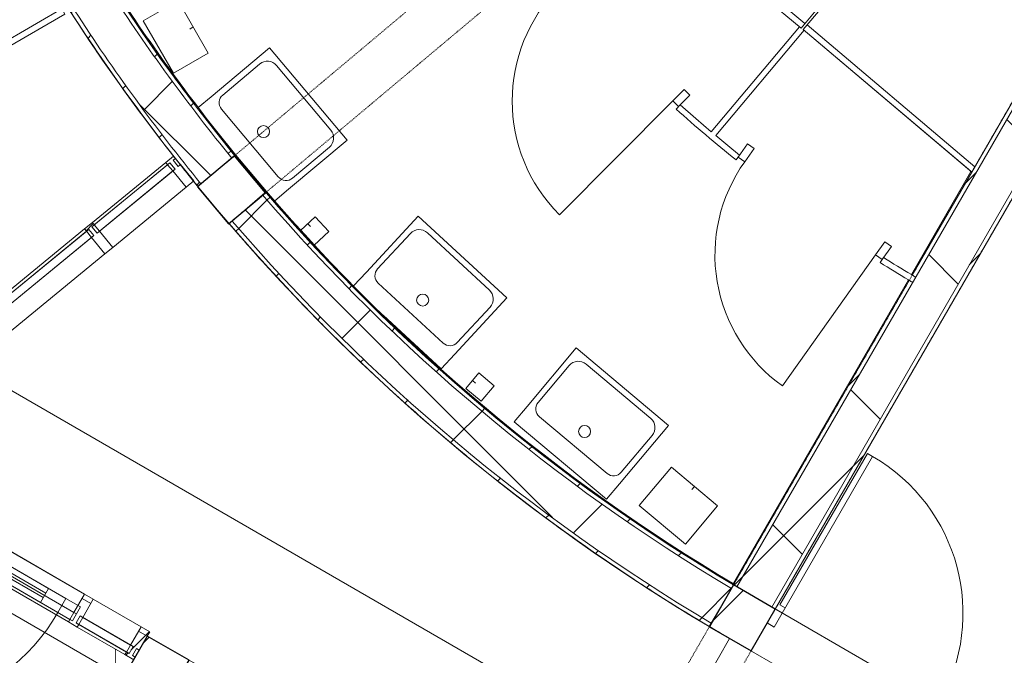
# Model space of a CAD drawing. Header units: centimetres. Extents: x 6036 to 22185, y 5782 to 11383.
# Tile 231 of 256: x 18754 to 19244, y 8956 to 9272. Entities that reach past the tile are written whole.
import ezdxf

# ---------------------------------------------------------------- set-up
doc = ezdxf.new("R2010")
doc.units = ezdxf.units.CM
doc.linetypes.add('Dash', pattern=[0.6, 0.3, -0.3])
doc.linetypes.add('Dot 1mm', pattern=[0.1, 0, -0.1])
for name, color, linetype, lineweight in [('A-AREA', 32, 'Continuous', 9), ('A-COLS', 52, 'Continuous', 9), ('A-COLS-HDLN', 52, 'Dash', 9), ('A-DOOR', 31, 'Continuous', 9), ('A-DOOR-FRAM', 31, 'Continuous', 9), ('A-DOOR-GLAZ', 31, 'Continuous', 18), ('A-DOOR-OPNG', 31, 'Continuous', 9), ('A-FLOR', 192, 'Continuous', 9), ('A-GLAZ-CURT', 52, 'Continuous', 9), ('A-GLAZ-CWMG', 51, 'Continuous', 9), ('A-WALL', 113, 'Continuous', 9), ('A-WALL-FNSH', 113, 'Continuous', 25), ('A-WALL-PATT', 111, 'Continuous', 25), ('I-FURN', 30, 'Continuous', 9), ('P-SANR-FIXT', 6, 'Continuous', 9), ('S-COLS', 52, 'Continuous', 9)]:
    doc.layers.add(name, color=color, linetype=linetype, lineweight=lineweight)
pattern_1 = [(45, (12452.32, 0), (-21.2132, 21.2132), [])]
pattern_2 = [(45, (12452.32, 0), (-53.033, 53.033), []), (135, (12452.32, 0), (-53.033, -53.033), [])]

# ---------------------------------------------------------------- blocks, each defined once
blk = doc.blocks.new('GEMO_SprzetyLazienkoweDrobne - E21-PO_SuszarkaDoRak-5887778-7-02 ZestMeble')
at = {"layer": 'I-FURN'}
for p, q in [((15, 20), (-15, 20)), ((-15, 20), (-15, 0)), ((-15, 0), (-15, 20)), ((-15, 20), (15, 20)), ((15, 0), (15, 20)), ((15, 20), (15, 0)), ((-15, 0), (15, 0)), ((15, 0), (-15, 0)), ((0, 0), (0, 2))]:
    blk.add_line(p, q, dxfattribs=at)
blk = doc.blocks.new('GEMO_SprzetyLazienkoweDrobne - E21-PO_MydloToalety-5887777-7-02 ZestMeble')
at = {"layer": 'I-FURN'}
for p, q in [((5, 10), (-5, 10)), ((-5, 10), (-5, 0)), ((-5, 0), (-5, 10)), ((-5, 10), (5, 10)), ((5, 0), (5, 10)), ((5, 10), (5, 0)), ((-5, 0), (5, 0)), ((0, 0), (0, 2)), ((5, 0), (-5, 0))]:
    blk.add_line(p, q, dxfattribs=at)
blk = doc.blocks.new('Rectangular Mullion - B21_Zklipsem-8647370-7-02 ZestMeble')
at = {"layer": 'A-GLAZ-CWMG'}
for p, q in [((6338.05, 9171.51), (6374.58, 9201.43)), ((6375.53, 9200.27), (6374.58, 9201.43)), ((6339, 9170.35), (6375.53, 9200.27)), ((6378.06, 9197.17), (6341.53, 9167.26)), ((6378.06, 9197.17), (6375.53, 9200.27)), ((6384.72, 9189.04), (6378.06, 9197.17)), ((6348.18, 9159.13), (6384.72, 9189.04)), ((6338.05, 9171.51), (6339, 9170.35)), ((6339, 9170.35), (6341.53, 9167.26)), ((6341.53, 9167.26), (6348.18, 9159.13))]:
    blk.add_line(p, q, dxfattribs=at)
blk = doc.blocks.new('Rectangular Mullion - B21_Zklipsem-8247270-7-02 ZestMeble')
at = {"layer": 'A-GLAZ-CWMG'}
for p, q in [((6256.8, 9104.99), (6334.18, 9168.35)), ((6257.75, 9103.83), (6335.13, 9167.18)), ((6335.13, 9167.18), (6334.18, 9168.35)), ((6337.66, 9164.09), (6335.13, 9167.18)), ((6337.66, 9164.09), (6260.29, 9100.74)), ((6344.31, 9155.96), (6337.66, 9164.09)), ((6266.94, 9092.61), (6344.31, 9155.96)), ((6256.8, 9104.99), (6257.75, 9103.83)), ((6257.75, 9103.83), (6260.29, 9100.74)), ((6260.29, 9100.74), (6266.94, 9092.61))]:
    blk.add_line(p, q, dxfattribs=at)
blk = doc.blocks.new('Rectangular Mullion - B21_Zklipsem-V248-7-02 ZestMeble')
at = {"layer": 'A-GLAZ-CWMG'}
for p, q in [((6338.48, 8984.09), (6333.23, 8974.99)), ((6362.29, 8970.34), (6338.48, 8984.09)), ((6331.23, 8971.53), (6330.48, 8970.23)), ((6333.23, 8974.99), (6331.23, 8971.53)), ((6355.04, 8957.78), (6331.23, 8971.53)), ((6333.23, 8974.99), (6357.04, 8961.24)), ((6357.04, 8961.24), (6362.29, 8970.34)), ((6354.29, 8956.48), (6330.48, 8970.23)), ((6355.04, 8957.78), (6357.04, 8961.24)), ((6354.29, 8956.48), (6355.04, 8957.78))]:
    blk.add_line(p, q, dxfattribs=at)
blk = doc.blocks.new('Rectangular Mullion - B21_Zklipsem-8647948-7-02 ZestMeble')
at = {"layer": 'A-GLAZ-CWMG'}
for p, q in [((6235.48, 9043.55), (6230.23, 9034.46)), ((6334.15, 8986.59), (6235.48, 9043.55)), ((6230.23, 9034.46), (6228.23, 9030.99)), ((6230.23, 9034.46), (6328.9, 8977.49)), ((6228.23, 9030.99), (6227.48, 9029.69)), ((6326.15, 8972.73), (6227.48, 9029.69)), ((6326.9, 8974.03), (6228.23, 9030.99)), ((6328.9, 8977.49), (6334.15, 8986.59)), ((6326.9, 8974.03), (6328.9, 8977.49)), ((6326.15, 8972.73), (6326.9, 8974.03))]:
    blk.add_line(p, q, dxfattribs=at)
blk = doc.blocks.new('COLU_SlupProstokatny - Slup_Drewniany_24x24_-6217580-7-02 ZestMeble')
at = {"layer": 'S-COLS'}
h = blk.add_hatch(dxfattribs=at)
h.set_pattern_fill('FP_129', color=256, style=0, pattern_type=2)
h.set_pattern_definition([(165, (10935.187, -1041.74), (-12.32626, -46.00222), [])])
h.paths.add_polyline_path([(12, 12), (-12, 12), (-12, -12), (12, -12), (12, -10.5)])
at = {"layer": 'S-COLS', "lineweight": 25}
for p, q in [((12, 12), (-12, 12)), ((-12, 12), (-12, -12)), ((12, -12), (12, 12)), ((-12, -12), (12, -12))]:
    blk.add_line(p, q, dxfattribs=at)
blk = doc.blocks.new('GEMO_WregaCentrumParterDrewno - GEMO_WregaCentrumParterDrewno-5879637-7-02 ZestMeble')
at = {"layer": 'A-COLS-HDLN', "color": 254}
for p, q in [((-12, 168), (-12, -295.15)), ((12, -295.15), (12, 168))]:
    blk.add_line(p, q, dxfattribs=at)
blk = doc.blocks.new('COLU_SlupProstokatny - Slup_Drewniany_24x24_-V297-7-02 ZestMeble')
at = {"layer": 'S-COLS'}
h = blk.add_hatch(dxfattribs=at)
h.set_pattern_fill('FP_134', color=256, style=0, pattern_type=2)
h.set_pattern_definition([(165, (11103.187, -1281.74), (-12.32626, -46.00222), [])])
h.paths.add_polyline_path([(12, 12), (-12, 12), (-12, -12), (12, -12), (12, -8.62)])
at = {"layer": 'S-COLS', "lineweight": 25}
for p, q in [((12, 12), (-12, 12)), ((-12, 12), (-12, -12)), ((12, -12), (12, 12)), ((-12, -12), (12, -12))]:
    blk.add_line(p, q, dxfattribs=at)
blk = doc.blocks.new('DOOR_Drzwi-1S_P1 - C13-D_Drzwi_90x200_-8233002-7-02 ZestMeble')
at = {"layer": 'A-DOOR'}
for p, q in [((45, -12), (45, -102)), ((48, -15), (45, -15)), ((48, -15), (48, -102)), ((48, -102), (45, -102))]:
    blk.add_line(p, q, dxfattribs=at)
at = {"layer": 'A-DOOR-FRAM'}
for p, q in [((-45, -4), (-49, -4)), ((-49, -4), (-49, -12)), ((-45, -12), (-45, -4)), ((49, -4), (45, -4)), ((45, -4), (45, -12)), ((49, -12), (49, -4)), ((-49, -12), (-45, -12)), ((45, -12), (49, -12))]:
    blk.add_line(p, q, dxfattribs=at)
at = {"layer": 'A-DOOR-OPNG'}
blk.add_arc((45, -12), 90, 180, 270, dxfattribs=at)
blk = doc.blocks.new('GEMO_WregaLukDrewno - GEMO_WregaLukDrewno-5876808-7-02 ZestMeble')
at = {"layer": 'A-COLS-HDLN', "color": 254}
for p, q in [((-12, -295.15), (-12, 24)), ((12, 24), (12, -295.15))]:
    blk.add_line(p, q, dxfattribs=at)
blk = doc.blocks.new('PLFI_Umywalka - _Umywalka60x48-5880773-7-02 ZestMeble')
at = {"layer": 'P-SANR-FIXT'}
for p, q in [((30, 48), (-30, 48)), ((-30, 48), (-30, 10)), ((-30, 48), (30, 48)), ((-30, 10), (-30, 48)), ((-21, 45), (21, 45)), ((30, 10), (30, 48)), ((30, 10), (30, 48)), ((-27, 15), (-27, 39)), ((27, 39), (27, 15)), ((-30, 10), (-30, 1.66)), ((-30, 10), (-30, 1.66)), ((-22, 10), (22, 10)), ((-22, 10), (22, 10)), ((30, 0.98), (30, 10)), ((30, 10), (30, 0.98))]:
    blk.add_line(p, q, dxfattribs=at)
blk.add_circle((0, 18.83), 3, dxfattribs=at)
for centre, radius, start, end in [((-21, 39), 6, 90, 180), ((21, 39), 6, 360, 90), ((-22, 15), 5, 180, 270), ((22, 15), 5, 270, 0)]:
    blk.add_arc(centre, radius, start, end, dxfattribs=at)
blk = doc.blocks.new('PLFI_Umywalka - _Umywalka60x48-V324-7-02 ZestMeble')
at = {"layer": 'P-SANR-FIXT'}
for p, q in [((30, 48), (-30, 48)), ((-30, 48), (-30, 10)), ((-30, 48), (30, 48)), ((-30, 10), (-30, 48)), ((-21, 45), (21, 45)), ((30, 10), (30, 48)), ((30, 10), (30, 48)), ((-27, 15), (-27, 39)), ((27, 39), (27, 15)), ((-30, 10), (-30, 0.63)), ((-30, 10), (-30, 0.63)), ((-22, 10), (22, 10)), ((-22, 10), (22, 10)), ((30, 0), (30, 10)), ((30, 10), (30, 0)), ((-9.42, 0), (30, 0)), ((-9.42, 0), (30, 0))]:
    blk.add_line(p, q, dxfattribs=at)
blk.add_circle((0, 18.83), 3, dxfattribs=at)
for centre, radius, start, end in [((-21, 39), 6, 90, 180), ((21, 39), 6, 360, 90), ((-22, 15), 5, 180, 270), ((22, 15), 5, 270, 0)]:
    blk.add_arc(centre, radius, start, end, dxfattribs=at)
blk = doc.blocks.new('PLFI_Umywalka - _Umywalka60x48-V325-7-02 ZestMeble')
at = {"layer": 'P-SANR-FIXT'}
for p, q in [((30, 48), (-30, 48)), ((-30, 48), (-30, 10)), ((-30, 48), (30, 48)), ((-30, 10), (-30, 48)), ((-21, 45), (21, 45)), ((30, 10), (30, 48)), ((30, 10), (30, 48)), ((-27, 15), (-27, 39)), ((27, 39), (27, 15)), ((-30, 10), (-30, 0)), ((-30, 10), (-30, 0)), ((-22, 10), (22, 10)), ((-22, 10), (22, 10)), ((30, 0), (30, 10)), ((30, 10), (30, 0)), ((-30, 0), (30, 0)), ((-30, 0), (30, 0))]:
    blk.add_line(p, q, dxfattribs=at)
blk.add_circle((0, 18.83), 3, dxfattribs=at)
for centre, radius, start, end in [((-21, 39), 6, 90, 180), ((21, 39), 6, 360, 90), ((-22, 15), 5, 180, 270), ((22, 15), 5, 270, 0)]:
    blk.add_arc(centre, radius, start, end, dxfattribs=at)
blk = doc.blocks.new('GEMO_SprzetyLazienkoweDrobne - E21-PO_KoszNaSmieci-5887779-7-02 ZestMeble')
at = {"layer": 'I-FURN'}
for p, q in [((15, 25), (-15, 25)), ((-15, 25), (-15, 0)), ((-15, 0), (-15, 25)), ((-15, 25), (15, 25)), ((15, 0), (15, 25)), ((15, 25), (15, 0)), ((-15, 0), (15, 0)), ((15, 0), (-15, 0)), ((0, 0), (0, 2))]:
    blk.add_line(p, q, dxfattribs=at)
blk = doc.blocks.new('DOOR_Drzwi-1S_P2 - C13-D_Drzwi_80x200_-5890879-7-02 ZestMeble')
at = {"layer": 'A-DOOR-FRAM'}
for p, q in [((-40, 8.5), (-44, 8.5)), ((-44, 8.5), (-44, 0.5)), ((-40, 0.5), (-40, 8.5)), ((44, 8.5), (40, 8.5)), ((40, 8.5), (40, 0.5)), ((44, 0.5), (44, 8.5)), ((-44, 0.5), (-40, 0.5)), ((40, 0.5), (44, 0.5))]:
    blk.add_line(p, q, dxfattribs=at)
at = {"layer": 'A-DOOR-OPNG'}
blk.add_line((40, 0.5), (40, -79.5), dxfattribs=at)
blk.add_arc((40, 0.5), 80, 180, 270, dxfattribs=at)
blk = doc.blocks.new('PLFI_OdwodnienieLinioweUniwersalne_P0 - D23-OD_OdwLiniowe_20x10xInst_-6089651-7-02 ZestMeble')
at = {"layer": 'P-SANR-FIXT'}
for p, q in [((-55, -2.11), (53.14, 17.42)), ((-55, -2.11), (52.54, 17.31)), ((53.14, 17.42), (53.14, -88.84)), ((53.14, 17.42), (53.14, -88.84)), ((53.08, 14.36), (-54.47, -5.06)), ((-36.41, -105.01), (-55, -2.11)), ((-36.41, -105.01), (-55, -2.11)), ((5.18, -87.19), (6.73, -96.51)), ((8.7, -96.18), (7.15, -86.82)), ((53.14, -88.84), (-36.41, -105.01)), ((53.14, -88.84), (-36.41, -105.01))]:
    blk.add_line(p, q, dxfattribs=at)
for radius in [11.23, 10]:
    blk.add_circle((4.08, -76.02), radius, dxfattribs=at)
blk = doc.blocks.new('PLFI_OdwodnienieLinioweUniwersalne_P0 - D23-OD_OdwLiniowe_20x10xInst_-5986854-7-02 ZestMeble')
at = {"layer": 'P-SANR-FIXT'}
for p, q in [((-36.41, 105.01), (-55, 2.11)), ((-36.41, 105.01), (-55, 2.11)), ((53.14, 88.84), (-36.41, 105.01)), ((53.14, 88.84), (-36.41, 105.01)), ((5.18, 87.19), (6.73, 96.51)), ((8.7, 96.18), (7.15, 86.82)), ((53.14, -17.42), (53.14, 88.84)), ((53.14, -17.42), (53.14, 88.84)), ((53.08, -14.36), (-54.47, 5.06)), ((-55, 2.11), (53.14, -17.42)), ((-55, 2.11), (52.54, -17.31))]:
    blk.add_line(p, q, dxfattribs=at)
for radius in [11.23, 10]:
    blk.add_circle((4.08, 76.02), radius, dxfattribs=at)
blk = doc.blocks.new('DOOR_Drzwi-1S_P1 - C13-D_Drzwi_90x200_-8233007-7-02 ZestMeble')
at = {"layer": 'A-DOOR'}
for p, q in [((45, -12.25), (45, -102.25)), ((48, -15.25), (45, -15.25)), ((48, -15.25), (48, -102.25)), ((48, -102.25), (45, -102.25))]:
    blk.add_line(p, q, dxfattribs=at)
at = {"layer": 'A-DOOR-FRAM'}
for p, q in [((-45, -4.25), (-49, -4.25)), ((-49, -4.25), (-49, -12.25)), ((-45, -12.25), (-45, -4.25)), ((49, -4.25), (45, -4.25)), ((45, -4.25), (45, -12.25)), ((49, -12.25), (49, -4.25)), ((-49, -12.25), (-45, -12.25)), ((45, -12.25), (49, -12.25))]:
    blk.add_line(p, q, dxfattribs=at)
at = {"layer": 'A-DOOR-OPNG'}
blk.add_arc((45, -12.25), 90, 180, 270, dxfattribs=at)
blk = doc.blocks.new('Rectangular Mullion - B21_Zklipsem-V402-7-02 ZestMeble')
at = {"layer": 'A-GLAZ-CWMG'}
h = blk.add_hatch(dxfattribs=at)
h.set_pattern_fill('FP_228', color=256, style=0, pattern_type=2)
h.set_pattern_definition([(354.31, (-10766.46, 3079.487), (2.97438, 29.85219), [])])
h.paths.add_polyline_path([(-5, 14.5), (0, 14.5), (0, 4), (-1.5, 4), (-1.5, 0), (0, 0), (0, -1.5), (-5, -1.5), (-5, 0), (-3.5, 0), (-3.5, 4), (-5, 4), (-5, 6.44)])
at = {"layer": 'A-GLAZ-CWMG', "lineweight": 18}
for p, q in [((-5, 4), (-5, 14.5)), ((-5, 14.5), (0, 14.5)), ((0, 14.5), (0, 4)), ((-3.5, 4), (-5, 4)), ((-3.5, 0), (-3.5, 4)), ((0, 4), (-1.5, 4)), ((-1.5, 4), (-1.5, 0)), ((-5, -1.5), (-5, 0)), ((-5, 0), (-3.5, 0)), ((0, -1.5), (-5, -1.5)), ((-1.5, 0), (0, 0)), ((0, 0), (0, -1.5))]:
    blk.add_line(p, q, dxfattribs=at)
blk = doc.blocks.new('CUWP_ZestawSzklany - B21-OS_Szklo-2Szybowy-8647372-7-02 ZestMeble')
at = {"layer": 'A-GLAZ-CURT'}
for p, q in [((25.11, 0), (-25.11, 0)), ((-25.11, 0), (-25.11, -4)), ((25.11, -4), (25.11, 0)), ((-25.11, -4), (25.11, -4))]:
    blk.add_line(p, q, dxfattribs=at)
blk = doc.blocks.new('Rectangular Mullion - B21_Zklipsem-V404-7-02 ZestMeble')
at = {"layer": 'A-GLAZ-CWMG'}
h = blk.add_hatch(dxfattribs=at)
h.set_pattern_fill('FP_230', color=256, style=0, pattern_type=2)
h.set_pattern_definition([(354.31, (-10711.742, 3079.487), (2.97438, 29.85219), [])])
h.paths.add_polyline_path([(-2.5, 14.5), (2.5, 14.5), (2.5, 4), (1, 4), (1, 0), (2.5, 0), (2.5, -1.5), (-2.5, -1.5), (-2.5, 0), (-1, 0), (-1, 4), (-2.5, 4)])
at = {"layer": 'A-GLAZ-CWMG', "lineweight": 18}
for p, q in [((-2.5, 4), (-2.5, 14.5)), ((-2.5, 14.5), (2.5, 14.5)), ((2.5, 14.5), (2.5, 4)), ((-1, 4), (-2.5, 4)), ((-1, 0), (-1, 4)), ((2.5, 4), (1, 4)), ((1, 4), (1, 0)), ((-2.5, -1.5), (-2.5, 0)), ((-2.5, 0), (-1, 0)), ((2.5, -1.5), (-2.5, -1.5)), ((1, 0), (2.5, 0)), ((2.5, 0), (2.5, -1.5))]:
    blk.add_line(p, q, dxfattribs=at)
blk = doc.blocks.new('CUWP_ZestawSzklany - B21-OS_Szklo-2Szybowy-8663119-7-02 ZestMeble')
at = {"layer": 'A-GLAZ-CURT'}
for p, q in [((51.5, 0), (-51.5, 0)), ((-51.5, 0), (-51.5, -4)), ((-51.5, -4), (51.5, -4)), ((51.5, -4), (51.5, 0))]:
    blk.add_line(p, q, dxfattribs=at)
blk = doc.blocks.new('CUWP_ZestawSzklany - B21-OS_Szklo-2Szybowy-8647924-7-02 ZestMeble')
at = {"layer": 'A-GLAZ-CURT'}
for p, q in [((15.25, 0), (-15.25, 0)), ((-15.25, 0), (-15.25, -4)), ((15.25, -4), (15.25, 0)), ((-15.25, -4), (15.25, -4))]:
    blk.add_line(p, q, dxfattribs=at)
blk = doc.blocks.new('Rectangular Mullion - B21_Zklipsem-8647920-7-02 ZestMeble')
at = {"layer": 'A-GLAZ-CWMG'}
for p, q in [((6338.48, 8984.09), (6362.29, 8970.34)), ((6330.48, 8970.23), (6354.29, 8956.48))]:
    blk.add_line(p, q, dxfattribs=at)
blk = doc.blocks.new('Rectangular Mullion - B21_Zklipsem-V427-7-02 ZestMeble')
at = {"layer": 'A-GLAZ-CWMG'}
h = blk.add_hatch(dxfattribs=at)
h.set_pattern_fill('FP_253', color=256, style=0, pattern_type=2)
h.set_pattern_definition([(75, (-1029.74, -10935.187), (-28.977775, 7.76457), [])])
h.paths.add_polyline_path([(0, -1.5), (0, 0), (-1.5, 0), (-1.5, 4), (0, 4), (0, 14.5), (-5, 14.5), (-5, 4), (-3.5, 4), (-3.5, 0), (-5, 0), (-5, -1.5), (-4.56, -1.5)])
at = {"layer": 'A-GLAZ-CWMG', "lineweight": 18}
for p, q in [((0, 14.5), (-5, 14.5)), ((-5, 14.5), (-5, 4)), ((0, 12), (0, 14.5)), ((-5, 4), (-3.5, 4)), ((-3.5, 4), (-3.5, 0)), ((-1.5, 0), (-1.5, 4)), ((-1.5, 4), (0, 4)), ((-3.5, 0), (-5, 0)), ((-5, 0), (-5, -1.5)), ((-5, -1.5), (0, -1.5)), ((0, 0), (-1.5, 0))]:
    blk.add_line(p, q, dxfattribs=at)
blk = doc.blocks.new('DOCW_Drzwi-1S_P2 - B25_Drzwi_100x230_-8663113-7-02 ZestMeble')
at = {"layer": 'A-DOOR'}
for p, q in [((-58.46, 0), (-58.46, -8)), ((-58.46, 0), (-50, 0)), ((-50, 0), (-50, -8)), ((-50, 0), (-50, -8)), ((50, 0), (50, -8)), ((50, 0), (58.46, 0)), ((58.46, 0), (58.46, -8)), ((-58.46, -8), (-50, -8)), ((50, -8), (58.46, -8))]:
    blk.add_line(p, q, dxfattribs=at)
at = {"layer": 'A-DOOR-FRAM'}
for p, q in [((-50, 0), (-50, -8)), ((-50, 0), (-40, 0)), ((-40, 0), (40, 0)), ((-40, 0), (-40, -8)), ((40, -8), (40, 0)), ((40, 0), (50, 0)), ((50, 0), (50, -8)), ((-40, -8), (-50, -8)), ((-40, -8), (40, -8)), ((50, -8), (40, -8))]:
    blk.add_line(p, q, dxfattribs=at)
at = {"layer": 'A-DOOR-GLAZ'}
for p, q in [((-40, -2.75), (40, -2.75)), ((-40, -5.25), (40, -5.25))]:
    blk.add_line(p, q, dxfattribs=at)
at = {"layer": 'A-DOOR-OPNG'}
for p, q in [((50, 0), (50, 100)), ((-35.71, 0), (-50, 0)), ((-50, 0), (48.57, 0)), ((-35.71, -8), (-50, -8)), ((-50, -8), (48.57, -8))]:
    blk.add_line(p, q, dxfattribs=at)
blk.add_arc((50, 0), 100, 90, 180, dxfattribs=at)
blk = doc.blocks.new('Rectangular Mullion - B21_Zklipsem-8647947-7-02 ZestMeble')
at = {"layer": 'A-GLAZ-CWMG'}
for p, q in [((6235.48, 9043.55), (6334.15, 8986.59)), ((6228.23, 9030.99), (6230.23, 9034.46)), ((6230.23, 9034.46), (6328.9, 8977.49)), ((6227.48, 9029.69), (6326.15, 8972.73)), ((6228.23, 9030.99), (6326.9, 8974.03)), ((6328.9, 8977.49), (6326.9, 8974.03))]:
    blk.add_line(p, q, dxfattribs=at)
blk = doc.blocks.new('Rectangular Mullion - B21_Zklipsem-V429-7-02 ZestMeble')
at = {"layer": 'A-GLAZ-CWMG'}
h = blk.add_hatch(dxfattribs=at)
h.set_pattern_fill('FP_254', color=256, style=0, pattern_type=2)
h.set_pattern_definition([(105, (994.74, -10935.187), (-28.977775, -7.76457), [])])
h.paths.add_polyline_path([(-2.5, -1.5), (-2.5, 0), (-1, 0), (-1, 4), (-2.5, 4), (-2.5, 14.5), (2.5, 14.5), (2.5, 4), (1, 4), (1, 0), (2.5, 0), (2.5, -1.5), (-1.65, -1.5)])
at = {"layer": 'A-GLAZ-CWMG', "lineweight": 18}
for p, q in [((-2.5, 4), (-2.5, 14.5)), ((-2.5, 14.5), (2.5, 14.5)), ((2.5, 14.5), (2.5, 4)), ((-1, 4), (-2.5, 4)), ((-1, 0), (-1, 4)), ((2.5, 4), (1, 4)), ((1, 4), (1, 0)), ((-2.5, -1.5), (-2.5, 0)), ((-2.5, 0), (-1, 0)), ((2.5, -1.5), (-2.5, -1.5)), ((1, 0), (2.5, 0)), ((2.5, 0), (2.5, -1.5))]:
    blk.add_line(p, q, dxfattribs=at)

msp = doc.modelspace()

# ---------------------------------------------------------------- hatches: boundary and pattern name
at = {"layer": 'A-COLS'}
h = msp.add_hatch(dxfattribs=at)
h.set_pattern_fill('FP_35', color=256, style=0, pattern_type=2)
h.set_pattern_definition([(45, (12452.32, 0), (-33.67596, 33.67596), [])])
h.paths.add_polyline_path([(18858.13, 9170.89), (18876.52, 9186.32), (18861.09, 9204.7), (18842.71, 9189.28), (18856.87, 9172.4)])
h.paths.add_polyline_path([(19155.69, 9420.57), (19191.07, 9450.26), (19175.64, 9468.64), (19140.26, 9438.95), (19148.62, 9428.99)])
at = {"layer": 'A-WALL-PATT', "lineweight": 9}
h = msp.add_hatch(dxfattribs=at)
h.set_pattern_fill('FP_14', color=256, style=0, pattern_type=2)
h.set_pattern_definition(pattern_2)
h.paths.add_polyline_path([(18844.38, 9190.85), (18859.86, 9203.51), (18837.7, 9231.71), (18818.2, 9258.41), (18798.9, 9286.96), (18781.57, 9276.94), (18796.37, 9254.77), (18812.77, 9231.71), (18831.93, 9206.5)])
h.paths.add_polyline_path([(18732.51, 9361.77), (18749.84, 9371.8), (18738.26, 9395.27), (18723.09, 9428.99), (18713.99, 9450.9), (18707.25, 9467.42), (18688.74, 9460.42), (18698.64, 9435.31), (18710.82, 9407.07), (18720.54, 9385.96), (18732.18, 9362.43)])
h = msp.add_hatch(dxfattribs=at)
h.set_pattern_fill('FP_13', color=256, style=0, pattern_type=2)
h.set_pattern_definition(pattern_1)
h.paths.add_polyline_path([(18859.86, 9203.51), (18861.41, 9204.78), (18840.15, 9231.76), (18819.88, 9259.5), (18800.64, 9287.96), (18798.9, 9286.96), (18821.69, 9253.63), (18838.53, 9230.58), (18856.87, 9207.31)])
h.paths.add_polyline_path([(18749.84, 9371.8), (18751.58, 9372.8), (18735.03, 9407.07), (18725.26, 9428.99), (18716.14, 9450.9), (18709.32, 9468.2), (18707.45, 9467.49), (18717.05, 9443.14), (18732.18, 9408.48), (18738.26, 9395.27)])
h = msp.add_hatch(dxfattribs=at)
h.set_pattern_fill('FP_13', color=256, style=0, pattern_type=2)
h.set_pattern_definition(pattern_1)
h.paths.add_polyline_path([(18842.83, 9189.58), (18844.38, 9190.85), (18827.79, 9211.71), (18806.99, 9239.78), (18796.37, 9254.77), (18781.57, 9276.94), (18779.84, 9275.93), (18794.68, 9253.7), (18810.27, 9231.71), (18831.93, 9203.29)])
h.paths.add_polyline_path([(18730.77, 9360.77), (18732.51, 9361.77), (18720.54, 9385.96), (18707.25, 9415.16), (18698.64, 9435.31), (18688.74, 9460.42), (18686.87, 9459.71), (18696.8, 9434.52), (18708.62, 9407.07), (18718.76, 9385.03), (18729.56, 9363.23)])
h = msp.add_hatch(dxfattribs=at)
h.set_pattern_fill('FP_13', color=256, style=0, pattern_type=2)
h.set_pattern_definition(pattern_1)
h.paths.add_polyline_path([(19111.27, 8990.16), (19198.77, 9141.71), (19197.05, 9142.73), (19109.54, 8991.16), (19110.51, 8990.61)])
h.paths.add_polyline_path([(19200.27, 9144.31), (19283.99, 9289.33), (19282.44, 9290.63), (19198.55, 9145.33), (19199.41, 9144.82)])
h.paths.add_polyline_path([(19286.53, 9293.72), (19293.49, 9305.77), (19291.75, 9306.77), (19284.98, 9295.03)])
h = msp.add_hatch(dxfattribs=at)
h.set_pattern_fill('FP_14', color=256, style=0, pattern_type=2)
h.set_pattern_definition(pattern_2)
h.paths.add_polyline_path([(19128.59, 8980.16), (19310.81, 9295.77), (19293.49, 9305.77), (19111.27, 8990.16), (19128.58, 8980.17)])
h = msp.add_hatch(dxfattribs=at)
h.set_pattern_fill('FP_13', color=256, style=0, pattern_type=2)
h.set_pattern_definition(pattern_1)
h.paths.add_polyline_path([(19130.32, 8979.16), (19312.54, 9294.77), (19310.81, 9295.77), (19128.59, 8980.16)])
h = msp.add_hatch(dxfattribs=at)
h.set_pattern_fill('FP_13', color=256, style=0, pattern_type=2)
h.set_pattern_definition(pattern_1)
h.paths.add_polyline_path([(19108.54, 8989.43), (19109.55, 8991.16), (19075.47, 9012.53), (19052.6, 9027.84), (19025.1, 9047.73), (18998.32, 9068.6), (18972.32, 9090.42), (18947.12, 9113.16), (18922.75, 9136.8), (18895.09, 9165.96), (18876.65, 9186.62), (18875.13, 9185.31), (18897.78, 9159.93), (18921.33, 9135.39), (18945.75, 9111.7), (18971.01, 9088.91), (18997.07, 9067.05), (19031.43, 9040.69), (19056.36, 9022.92), (19081.3, 9006.29), (19106.65, 8990.61)])
h = msp.add_hatch(dxfattribs=at)
h.set_pattern_fill('FP_14', color=256, style=0, pattern_type=2)
h.set_pattern_definition(pattern_2)
h.paths.add_polyline_path([(19098.43, 8972.18), (19108.54, 8989.43), (19071.87, 9012.53), (19051.46, 9026.2), (19023.89, 9046.13), (18997.07, 9067.05), (18971.01, 9088.91), (18945.75, 9111.7), (18921.33, 9135.39), (18892.41, 9165.96), (18875.13, 9185.31), (18859.97, 9172.27), (18885.32, 9144.04), (18907.15, 9121.28), (18932.09, 9097.1), (18957.88, 9073.83), (18984.49, 9051.5), (19011.88, 9030.14), (19040.03, 9009.79), (19068.89, 8990.45), (19097.54, 8972.73)])
h = msp.add_hatch(dxfattribs=at)
h.set_pattern_fill('FP_13', color=256, style=0, pattern_type=2)
h.set_pattern_definition(pattern_1)
h.paths.add_polyline_path([(19097.41, 8970.46), (19098.43, 8972.18), (19068.67, 8990.61), (19036.24, 9012.53), (19006.49, 9034.35), (18978.69, 9056.36), (18956.61, 9074.97), (18928.89, 9100.2), (18906.74, 9121.71), (18881.8, 9147.81), (18859.97, 9172.27), (18858.46, 9170.96), (18882.55, 9144.04), (18906.74, 9118.9), (18931.68, 9094.78), (18956.61, 9072.28), (18983.23, 9049.94), (19010.68, 9028.54), (19038.89, 9008.14), (19067.81, 8988.77), (19081.3, 8980.43)])

# ---------------------------------------------------------------- linework, layer by layer
at = {"layer": 'A-AREA', "linetype": 'Dot 1mm'}
msp.add_line((18801.84, 8451.56), (18801.84, 8959.23), dxfattribs=at)
at = {"layer": 'A-COLS', "lineweight": 25}
for p, q in [((18861.09, 9204.7), (18842.71, 9189.28)), ((18876.52, 9186.32), (18861.09, 9204.7)), ((18842.71, 9189.28), (18858.13, 9170.89)), ((18858.13, 9170.89), (18876.52, 9186.32))]:
    msp.add_line(p, q, dxfattribs=at)
at = {"layer": 'A-FLOR'}
for p, q in [((18811.34, 9230.25), (18810.44, 9231.47)), ((21566.08, 7462.03), (18728.68, 9100.2)), ((18801.81, 8947.13), (18648.08, 9035.89)), ((19119.62, 8985.35), (21603.69, 7551.16)), ((18785.22, 8984.42), (18789.55, 8981.92)), ((18813.36, 8968.17), (18842.81, 8951.17)), ((19071.62, 8902.21), (19107.62, 8964.56)), ((21602.08, 7524.38), (19107.62, 8964.56))]:
    msp.add_line(p, q, dxfattribs=at)
for centre, radius, start, end in [((19591.16, 9802.08), 967.08, 180, 240), ((19591.16, 9802.08), 943.08, 180, 240), ((19591.16, 9802.08), 967.08, 213.5381, 214.60969), ((19591.48, 9801.91), 967.17, 213.72044, 214.27559), ((19591.16, 9802.08), 967.08, 215.57434, 216.64771), ((19591.16, 9802.08), 967.08, 217.6104, 218.6864), ((19591.48, 9801.91), 967.17, 217.98631, 218.46513), ((19591.16, 9802.08), 967.08, 219.64629, 220.72598), ((19591.48, 9801.91), 967.17, 221.49043, 222.53466), ((19591.16, 9802.08), 967.08, 221.68205, 222.76676), ((19591.48, 9801.91), 967.17, 223.54567, 224.58949), ((19591.16, 9802.08), 967.08, 223.71769, 224.80922), ((19591.48, 9801.91), 967.17, 225.60088, 226.64431), ((19591.16, 9802.08), 967.08, 225.75322, 226.85413), ((19591.48, 9801.91), 967.17, 227.65607, 228.69914), ((19591.16, 9802.08), 967.08, 227.78867, 228.90284), ((19591.48, 9801.91), 967.17, 229.71123, 230.75397), ((19591.16, 9802.08), 967.08, 229.82404, 230.95787), ((19591.48, 9801.91), 967.17, 231.76638, 232.8088), ((19591.16, 9802.08), 967.08, 231.85934, 233.02464), ((19591.48, 9801.91), 967.17, 233.8215, 234.86363), ((19591.16, 9802.08), 967.08, 233.89458, 235.11725), ((19591.48, 9801.91), 967.17, 235.87661, 236.91847), ((19591.16, 9802.08), 967.08, 235.92977, 237.28736), ((19591.48, 9801.91), 967.17, 237.9317, 238.9733), ((19591.16, 9802.08), 967.08, 237.96491, 240)]:
    msp.add_arc(centre, radius, start, end, dxfattribs=at)
at = {"layer": 'A-WALL', "color": 9, "lineweight": 18}
for p, q in [((19293.49, 9305.77), (19111.27, 8990.16)), ((19310.81, 9295.77), (19128.59, 8980.16)), ((18844.38, 9190.85), (18859.86, 9203.51)), ((18875.13, 9185.31), (18859.97, 9172.27)), ((19098.43, 8972.18), (19103.54, 8980.77))]:
    msp.add_line(p, q, dxfattribs=at)
at = {"layer": 'A-WALL'}
for p, q in [((19228.17, 9196.63), (19198.55, 9145.33)), ((19197.05, 9142.73), (19109.54, 8991.16)), ((19196.62, 9142.99), (19197.05, 9142.73)), ((19198.12, 9145.59), (19198.55, 9145.33))]:
    msp.add_line(p, q, dxfattribs=at)
at = {"layer": 'A-WALL', "color": 9, "lineweight": 18}
for radius, start, end in [(945.17, 213.01232, 219.27998), (965.17, 212.95069, 219.27998), (945.17, 220.72002, 239.27235), (965.17, 220.72002, 239.27997)]:
    msp.add_arc((19591.48, 9801.91), radius, start, end, dxfattribs=at)
at = {"layer": 'A-WALL'}
for radius, start, end in [(943.17, 213.01862, 219.27998), (943.17, 220.72002, 239.27067), (768.17, 239.10467, 239.25386), (765.17, 239.10116, 239.25094)]:
    msp.add_arc((19591.48, 9801.91), radius, start, end, dxfattribs=at)
at = {"layer": 'A-WALL-FNSH', "color": 253, "lineweight": 9}
for p, q in [((19130.32, 8979.16), (19312.54, 9294.77)), ((19142.36, 9268.99), (19098.49, 9216.72)), ((19100.79, 9214.79), (19144.77, 9267.21)), ((19083.07, 9230.07), (19080.94, 9227.94)), ((18859.86, 9203.51), (18861.8, 9205.09)), ((18861.79, 9205.09), (18861.41, 9204.77)), ((18861.41, 9204.77), (18876.64, 9186.62)), ((18877.02, 9186.94), (18861.79, 9205.09)), ((19110.85, 9202.67), (19112.59, 9205.12)), ((19227.78, 9196.96), (19198.12, 9145.59)), ((18842.83, 9189.58), (18844.38, 9190.85)), ((18877.03, 9186.94), (18875.13, 9185.31)), ((18876.64, 9186.62), (18877.02, 9186.94)), ((18859.97, 9172.27), (18858.46, 9170.96)), ((19184.28, 9154.09), (19182.54, 9151.64)), ((19196.62, 9142.99), (19109.03, 8991.28)), ((19109.03, 8991.28), (19109.46, 8991.03)), ((19109.67, 8991.09), (19109.93, 8991.52)), ((19097.41, 8970.46), (19098.43, 8972.18))]:
    msp.add_line(p, q, dxfattribs=at)
at = {"layer": 'A-WALL-FNSH', "color": 253, "lineweight": 9, "flags": 128}
for points in [[(19098.49, 9216.72), (19090.73, 9223.34), (19083.07, 9230.07)], [(19112.59, 9205.12), (19106.67, 9209.93), (19100.79, 9214.79)]]:
    msp.add_lwpolyline(points, dxfattribs=at)
at = {"layer": 'A-WALL-FNSH', "color": 253, "lineweight": 9}
for radius, start, end in [(942.67, 213.0202, 219.27998), (967.17, 212.94466, 219.27998), (768.17, 228.34722, 231.26763), (942.67, 220.72002, 239.27997), (967.17, 220.72002, 239.27997), (768.17, 237.83488, 239.06738), (765.17, 237.84777, 239.06372)]:
    msp.add_arc((19591.48, 9801.91), radius, start, end, dxfattribs=at)

# ---------------------------------------------------------------- block references
at = {"layer": 'A-COLS-HDLN', "color": 254}
for name, p, rotation in [('GEMO_WregaLukDrewno - GEMO_WregaLukDrewno-5876808-7-02 ZestMeble', (18868.81, 9195.51), 129.9999999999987), ('GEMO_WregaCentrumParterDrewno - GEMO_WregaCentrumParterDrewno-5879637-7-02 ZestMeble', (19119.93, 8985.16), 149.9999999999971)]:
    msp.add_blockref(name, p, dxfattribs=dict(at, rotation=rotation))
at = {"layer": 'A-DOOR'}
for name, p, rotation in [('DOOR_Drzwi-1S_P1 - C13-D_Drzwi_90x200_-8233007-7-02 ZestMeble', (18765.76, 9324.4), 300.0406405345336), ('DOOR_Drzwi-1S_P2 - C13-D_Drzwi_80x200_-5890879-7-02 ZestMeble', (19050.7, 9259.93), 315.0636015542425), ('DOOR_Drzwi-1S_P2 - C13-D_Drzwi_80x200_-5890879-7-02 ZestMeble', (19147.44, 9178.2), 324.5512568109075), ('DOOR_Drzwi-1S_P1 - C13-D_Drzwi_90x200_-8233002-7-02 ZestMeble', (19166.76, 8944.27), 149.9999999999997), ('DOCW_Drzwi-1S_P2 - B25_Drzwi_100x230_-8663113-7-02 ZestMeble', (18729.89, 9002.51), 150)]:
    msp.add_blockref(name, p, dxfattribs=dict(at, rotation=rotation))
at = {"layer": 'A-GLAZ-CURT'}
for name, p, rotation in [('CUWP_ZestawSzklany - B21-OS_Szklo-2Szybowy-8647372-7-02 ZestMeble', (18809.58, 9185.31), 39.31016012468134), ('CUWP_ZestawSzklany - B21-OS_Szklo-2Szybowy-8663119-7-02 ZestMeble', (18748.76, 9135.51), 39.31016012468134), ('CUWP_ZestawSzklany - B21-OS_Szklo-2Szybowy-8647924-7-02 ZestMeble', (18795.46, 8964.65), 150)]:
    msp.add_blockref(name, p, dxfattribs=dict(at, rotation=rotation))
at = {"layer": 'A-GLAZ-CWMG'}
for name in ['Rectangular Mullion - B21_Zklipsem-8647370-7-02 ZestMeble', 'Rectangular Mullion - B21_Zklipsem-8247270-7-02 ZestMeble', 'Rectangular Mullion - B21_Zklipsem-8647948-7-02 ZestMeble', 'Rectangular Mullion - B21_Zklipsem-8647947-7-02 ZestMeble', 'Rectangular Mullion - B21_Zklipsem-V248-7-02 ZestMeble', 'Rectangular Mullion - B21_Zklipsem-8647920-7-02 ZestMeble']:
    msp.add_blockref(name, (12452.32, 0), dxfattribs=at)
at = {"layer": 'A-GLAZ-CWMG', "extrusion": (0, 0, -1)}
for name, p, rotation in [('Rectangular Mullion - B21_Zklipsem-V402-7-02 ZestMeble', (-18831.72, 9203.43), 140.6898398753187), ('Rectangular Mullion - B21_Zklipsem-V404-7-02 ZestMeble', (-18789.38, 9168.77), 140.6898398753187), ('Rectangular Mullion - B21_Zklipsem-V429-7-02 ZestMeble', (-18781.38, 8972.78), 30.00000000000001)]:
    msp.add_blockref(name, p, dxfattribs=dict(at, rotation=rotation))
at = {"layer": 'A-GLAZ-CWMG', "rotation": 329.9999999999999}
msp.add_blockref('Rectangular Mullion - B21_Zklipsem-V427-7-02 ZestMeble', (18811.69, 8955.28), dxfattribs=at)
at = {"layer": 'I-FURN'}
for name, p, rotation in [('GEMO_SprzetyLazienkoweDrobne - E21-PO_SuszarkaDoRak-5887778-7-02 ZestMeble', (18840.55, 9268.83), 119.999999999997), ('GEMO_SprzetyLazienkoweDrobne - E21-PO_MydloToalety-5887777-7-02 ZestMeble', (18897.65, 9170.95), 223.0817936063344), ('GEMO_SprzetyLazienkoweDrobne - E21-PO_MydloToalety-5887777-7-02 ZestMeble', (18979.55, 9092.83), 230.0056226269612), ('GEMO_SprzetyLazienkoweDrobne - E21-PO_KoszNaSmieci-5887779-7-02 ZestMeble', (19090.16, 9040.19), 140.0000000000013)]:
    msp.add_blockref(name, p, dxfattribs=dict(at, rotation=rotation))
at = {"layer": 'P-SANR-FIXT'}
for name, p, rotation in [('PLFI_OdwodnienieLinioweUniwersalne_P0 - D23-OD_OdwLiniowe_20x10xInst_-6089651-7-02 ZestMeble', (19106.24, 9309.06), 129.9999999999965), ('PLFI_OdwodnienieLinioweUniwersalne_P0 - D23-OD_OdwLiniowe_20x10xInst_-5986854-7-02 ZestMeble', (19190.86, 9238.29), 330.0000000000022), ('PLFI_Umywalka - _Umywalka60x48-5880773-7-02 ZestMeble', (18861.13, 9204.66), 309.9999999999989), ('PLFI_Umywalka - _Umywalka60x48-V324-7-02 ZestMeble', (18942.03, 9119.11), 317.2473002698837), ('PLFI_Umywalka - _Umywalka60x48-V325-7-02 ZestMeble', (19023.33, 9053.1), 319.9999999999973)]:
    msp.add_blockref(name, p, dxfattribs=dict(at, rotation=rotation))
at = {"layer": 'S-COLS', "rotation": 239.9999999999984}
for name, p in [('COLU_SlupProstokatny - Slup_Drewniany_24x24_-V297-7-02 ZestMeble', (19113.93, 8974.77)), ('COLU_SlupProstokatny - Slup_Drewniany_24x24_-6217580-7-02 ZestMeble', (18822.09, 8949.28))]:
    msp.add_blockref(name, p, dxfattribs=at)

doc.saveas('drawing.dxf')
